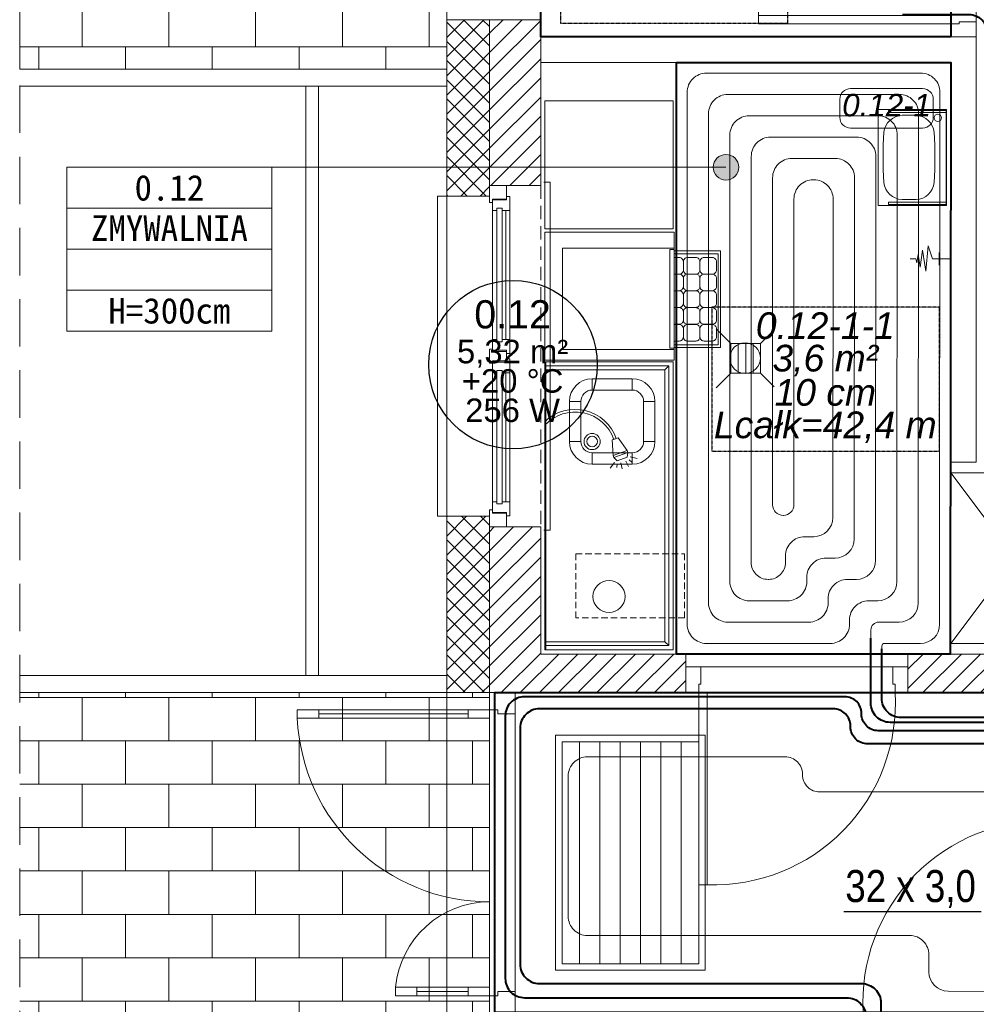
# Model space of a CAD drawing. Header units: millimetres. Extents: x -17122 to 7392, y -6480 to -3200.
# Tile 11 of 70: x -3146 to -2698, y -4688 to -4227. Entities that reach past the tile are written whole.
import ezdxf
from ezdxf.enums import TextEntityAlignment as Align

# ---------------------------------------------------------------- set-up
doc = ezdxf.new("R2010")
doc.units = ezdxf.units.MM
for name, pattern in [('DASHED', [0.75, 0.5, -0.25]), ('HIDDEN2', [4.7625, 3.175, -1.5875]), ('HIDDENX2', [0.1905, 0.127, -0.0635])]:
    doc.linetypes.add(name, pattern=pattern)
doc.layers.add('_k_niewidoczna', color=72, linetype='Continuous', lineweight=9, plot=False)
for name, color, linetype, lineweight in [('_k_opis', 7, 'Continuous', 13), ('_k_stolarka', 7, 'Continuous', 13), ('_k_wyposażenia', 251, 'Continuous', 9), ('_k_zarys', 7, 'HIDDEN2', 20), ('_k_ściany', 7, 'Continuous', 0), ('IS_b717ccf2-f286-464b-8c1c-720d6d4c2098_3987417c-e224-4861-8c51-863ca10e2d8a$0$LABO _ WYPOSAŻENIE _ 3 WIDOKOWA CIENKA', 8, 'Continuous', 5), ('IS_b717ccf2-f286-464b-8c1c-720d6d4c2098__k_krawężnik', 252, 'Continuous', 5), ('IS_b717ccf2-f286-464b-8c1c-720d6d4c2098__k_kreskowanie', 250, 'Continuous', 5), ('IS_b717ccf2-f286-464b-8c1c-720d6d4c2098__k_wyposażenia', 251, 'Continuous', 5), ('IS_Przyłącze (powrotne)', 5, 'Continuous', 40), ('IS_Przyłącze (zasilające)', 1, 'Continuous', 40)]:
    doc.layers.add(name, color=color, linetype=linetype, lineweight=lineweight)
for name, color, linetype, lineweight, true_color in [('Default', 7, 'Continuous', 15, 0x000000), ('IS_b717ccf2-f286-464b-8c1c-720d6d4c2098__k_ocieplenie', 7, 'Continuous', 13, 0x000000), ('IS_b717ccf2-f286-464b-8c1c-720d6d4c2098__k_opis', 7, 'Continuous', 5, 0x000000), ('IS_b717ccf2-f286-464b-8c1c-720d6d4c2098__k_stolarka', 7, 'Continuous', 5, 0x000000), ('IS_b717ccf2-f286-464b-8c1c-720d6d4c2098__k_tabela', 7, 'Continuous', 5, 0x000000), ('IS_b717ccf2-f286-464b-8c1c-720d6d4c2098__k_widok', 7, 'Continuous', 5, 0x000000), ('IS_b717ccf2-f286-464b-8c1c-720d6d4c2098__k_zarys', 7, 'HIDDEN2', 9, 0x000000), ('IS_b717ccf2-f286-464b-8c1c-720d6d4c2098__k_ściany', 7, 'Continuous', 5, 0x000000), ('IS_Działka (zasilająca)_etykieta1', 7, 'Continuous', 5, 0x000000), ('IS_Floors zone', 7, 'Continuous', 5, 0x008000), ('IS_Heating_cooling floor', 7, 'HIDDENX2', 5, 0x008000), ('IS_Room (Automatic)', 7, 'Continuous', 5, 0xffffff), ('IS_Strefa podłóg', 7, 'Continuous', 40, 0x008000), ('IS_Strop1', 7, 'Continuous', 5, 0x000080), ('IS_Wężownica OChP', 7, 'Continuous', 5, 0x800080)]:
    doc.layers.add(name, color=color, linetype=linetype, lineweight=lineweight, true_color=true_color)
doc.styles.add('Arial_____', font='arial.ttf')
doc.styles.add('Arial__I__', font='ariali.ttf')
doc.styles.add('Arial_Narrow_____', font='ARIALN.TTF')
doc.styles.add('GENERATED_STYLE_1', font='MS Gothic.ttf')
doc.styles.add('GENERATED_STYLE_2', font='MS Gothic.ttf')

# ---------------------------------------------------------------- blocks, each defined once
blk = doc.blocks.new('3987417c-e224-4861-8c51-863ca10e2d8a$0$egegzaer')
blk.add_lwpolyline([(-4635.53, -40.34, -0.543297), (-4643.49, -6.95), (-4641.78, -6.95, 0.563277), (-4635.12, -39.21)], format="xyb")
for points in [[(-4634.82, -38.36), (-4627.56, -38.82), (-4629.9, -45.42), (-4635.83, -41.19)], [(-4628.96, -45.75), (-4626.61, -39.16), (-4627.56, -38.82), (-4629.9, -45.42)], [(-4626.74, -45.48), (-4625.06, -40.77), (-4626.61, -39.16), (-4628.96, -45.75)]]:
    blk.add_lwpolyline(points, close=True)
for points in [[(-4635.53, -40.34), (-4635.12, -39.21)], [(-4624.27, -39.56), (-4621.66, -37.46)], [(-4623.62, -40.8), (-4621.93, -40.62)], [(-4624.97, -44.81), (-4622.33, -46.14)], [(-4624.11, -42.41), (-4621.23, -43.04)], [(-4626.88, -46.92), (-4626.18, -50.2)], [(-4625.6, -46.37), (-4624.4, -47.58)]]:
    blk.add_lwpolyline(points)
blk = doc.blocks.new('3987417c-e224-4861-8c51-863ca10e2d8a$0$A$C6e5454da')
at = {"lineweight": 0}
for p, q in [((60.5, 60), (0, 60)), ((0, 0), (0, 60)), ((0, 0), (0, 60)), ((60.5, 60), (0, 60)), ((60.5, 0), (60.5, 60)), ((60.5, 0), (60.5, 60)), ((8.29, 52.48), (8.29, 5)), ((8.29, 52.48), (60.5, 52.48)), ((8.29, 52.48), (8.29, 5)), ((8.29, 52.48), (60.5, 52.48)), ((58.56, 5.66), (58.56, 51.91)), ((58.56, 51.91), (60.5, 51.91)), ((58.56, 5.66), (58.56, 51.91)), ((58.56, 51.91), (60.5, 51.91)), ((60.5, 51.91), (60.5, 13.08)), ((60.5, 51.91), (60.5, 13.08)), ((60.5, 49.85), (81.08, 49.85)), ((60.5, 49.85), (81.08, 49.85)), ((81.08, 49.85), (81.08, 7.18)), ((81.08, 49.85), (81.08, 7.18)), ((8.29, 5), (60.5, 5)), ((8.29, 5), (60.5, 5)), ((60.5, 5.66), (58.56, 5.66)), ((60.5, 5.66), (58.56, 5.66)), ((81.08, 7.18), (60.5, 7.18)), ((81.08, 7.18), (60.5, 7.18)), ((60.5, 0), (0, 0)), ((60.5, 0), (0, 0))]:
    blk.add_line(p, q, dxfattribs=at)
at = {"lineweight": 0, "ltscale": 0.1}
for p, q in [((60.5, 51.21), (82.27, 51.21)), ((60.5, 51.21), (82.27, 51.21)), ((82.27, 51.21), (82.27, 5.98)), ((82.27, 51.21), (82.27, 5.98)), ((82.27, 5.98), (60.5, 5.98)), ((82.27, 5.98), (60.5, 5.98))]:
    blk.add_line(p, q, dxfattribs=at)
at = {"lineweight": 0, "flags": 128}
for points in [[(60.5, 49.85), (62.65, 49.85)], [(60.5, 49.85), (62.65, 49.85)], [(62.88, 48.1), (60.5, 48.1)], [(62.88, 48.1), (60.5, 48.1)], [(63.09, 40.34), (60.5, 40.34)], [(63.09, 40.34), (60.5, 40.34)], [(60.5, 40.33), (63.09, 40.33)], [(60.5, 40.33), (63.09, 40.33)], [(60.5, 32.58), (62.88, 32.58)], [(60.5, 32.58), (62.88, 32.58)], [(62.88, 32.51), (60.5, 32.51)], [(62.88, 32.51), (60.5, 32.51)], [(60.5, 24.75), (62.88, 24.75)], [(60.5, 24.75), (62.88, 24.75)], [(62.88, 24.63), (60.5, 24.63)], [(62.88, 24.63), (60.5, 24.63)], [(60.5, 16.86), (62.88, 16.86)], [(60.5, 16.86), (62.88, 16.86)], [(60.5, 16.86), (62.88, 16.86)], [(60.5, 16.86), (62.88, 16.86)], [(62.88, 16.75), (60.5, 16.75)], [(62.88, 16.75), (60.5, 16.75)], [(60.5, 8.98), (62.88, 8.98)], [(60.5, 8.98), (62.88, 8.98)]]:
    blk.add_lwpolyline(points, dxfattribs=at)
for points in [[(63.09, 40.34, 0.382051), (64.82, 42.27), (64.82, 46.16, 0.414214), (62.88, 48.1)], [(63.09, 40.34, 0.382051), (64.82, 42.27), (64.82, 46.16, 0.414214), (62.88, 48.1)], [(62.88, 32.58, 0.414214), (64.82, 34.52), (64.82, 38.4, 0.382051), (63.09, 40.33)], [(62.88, 32.58, 0.414214), (64.82, 34.52), (64.82, 38.4, 0.382051), (63.09, 40.33)], [(62.88, 24.75, 0.414214), (64.82, 26.69), (64.82, 30.57, 0.414214), (62.88, 32.51)], [(62.88, 24.75, 0.414214), (64.82, 26.69), (64.82, 30.57, 0.414214), (62.88, 32.51)], [(62.88, 16.86, 0.414214), (64.82, 18.81), (64.82, 22.69, 0.414214), (62.88, 24.63)], [(62.88, 16.86, 0.414214), (64.82, 18.81), (64.82, 22.69, 0.414214), (62.88, 24.63)], [(62.88, 8.98, 0.414214), (64.82, 10.92), (64.82, 14.8, 0.414214), (62.88, 16.75)], [(62.88, 8.98, 0.414214), (64.82, 10.92), (64.82, 14.8, 0.414214), (62.88, 16.75)]]:
    blk.add_lwpolyline(points, format="xyb", dxfattribs=at)
for points in [[(64.82, 46.16), (64.82, 42.27, 0.414214), (66.76, 40.33), (70.64, 40.33, 0.414214), (72.59, 42.27), (72.59, 46.16, 0.414214), (70.64, 48.1), (66.76, 48.1, 0.414214)], [(64.82, 46.16), (64.82, 42.27, 0.414214), (66.76, 40.33), (70.64, 40.33, 0.414214), (72.59, 42.27), (72.59, 46.16, 0.414214), (70.64, 48.1), (66.76, 48.1, 0.414214)], [(72.59, 46.16), (72.59, 42.27, 0.414214), (74.53, 40.33), (78.41, 40.33, 0.414214), (80.35, 42.27), (80.35, 46.16, 0.414214), (78.41, 48.1), (74.53, 48.1, 0.414214)], [(72.59, 46.16), (72.59, 42.27, 0.414214), (74.53, 40.33), (78.41, 40.33, 0.414214), (80.35, 42.27), (80.35, 46.16, 0.414214), (78.41, 48.1), (74.53, 48.1, 0.414214)], [(64.82, 38.4), (64.82, 34.52, 0.414214), (66.76, 32.58), (70.64, 32.58, 0.414214), (72.59, 34.52), (72.59, 38.4, 0.414214), (70.64, 40.34), (66.76, 40.34, 0.414214)], [(64.82, 38.4), (64.82, 34.52, 0.414214), (66.76, 32.58), (70.64, 32.58, 0.414214), (72.59, 34.52), (72.59, 38.4, 0.414214), (70.64, 40.34), (66.76, 40.34, 0.414214)], [(72.59, 38.4), (72.59, 34.52, 0.414214), (74.53, 32.58), (78.41, 32.58, 0.414214), (80.35, 34.52), (80.35, 38.4, 0.414214), (78.41, 40.34), (74.53, 40.34, 0.414214)], [(72.59, 38.4), (72.59, 34.52, 0.414214), (74.53, 32.58), (78.41, 32.58, 0.414214), (80.35, 34.52), (80.35, 38.4, 0.414214), (78.41, 40.34), (74.53, 40.34, 0.414214)], [(64.82, 30.57), (64.82, 26.69, 0.414214), (66.76, 24.75), (70.64, 24.75, 0.414214), (72.59, 26.69), (72.59, 30.57, 0.414214), (70.64, 32.51), (66.76, 32.51, 0.414214)], [(64.82, 30.57), (64.82, 26.69, 0.414214), (66.76, 24.75), (70.64, 24.75, 0.414214), (72.59, 26.69), (72.59, 30.57, 0.414214), (70.64, 32.51), (66.76, 32.51, 0.414214)], [(72.59, 30.57), (72.59, 26.69, 0.414214), (74.53, 24.75), (78.41, 24.75, 0.414214), (80.35, 26.69), (80.35, 30.57, 0.414214), (78.41, 32.51), (74.53, 32.51, 0.414214)], [(72.59, 30.57), (72.59, 26.69, 0.414214), (74.53, 24.75), (78.41, 24.75, 0.414214), (80.35, 26.69), (80.35, 30.57, 0.414214), (78.41, 32.51), (74.53, 32.51, 0.414214)], [(64.82, 22.69), (64.82, 18.81, 0.414214), (66.76, 16.86), (70.64, 16.86, 0.414214), (72.59, 18.81), (72.59, 22.69, 0.414214), (70.64, 24.63), (66.76, 24.63, 0.414214)], [(64.82, 22.69), (64.82, 18.81, 0.414214), (66.76, 16.86), (70.64, 16.86, 0.414214), (72.59, 18.81), (72.59, 22.69, 0.414214), (70.64, 24.63), (66.76, 24.63, 0.414214)], [(72.59, 22.69), (72.59, 18.81, 0.414214), (74.53, 16.86), (78.41, 16.86, 0.414214), (80.35, 18.81), (80.35, 22.69, 0.414214), (78.41, 24.63), (74.53, 24.63, 0.414214)], [(72.59, 22.69), (72.59, 18.81, 0.414214), (74.53, 16.86), (78.41, 16.86, 0.414214), (80.35, 18.81), (80.35, 22.69, 0.414214), (78.41, 24.63), (74.53, 24.63, 0.414214)], [(64.82, 14.8), (64.82, 10.92, 0.414214), (66.76, 8.98), (70.64, 8.98, 0.414214), (72.59, 10.92), (72.59, 14.8, 0.414214), (70.64, 16.75), (66.76, 16.75, 0.414214)], [(64.82, 14.8), (64.82, 10.92, 0.414214), (66.76, 8.98), (70.64, 8.98, 0.414214), (72.59, 10.92), (72.59, 14.8, 0.414214), (70.64, 16.75), (66.76, 16.75, 0.414214)], [(72.59, 14.8), (72.59, 10.92, 0.414214), (74.53, 8.98), (78.41, 8.98, 0.414214), (80.35, 10.92), (80.35, 14.8, 0.414214), (78.41, 16.75), (74.53, 16.75, 0.414214)], [(72.59, 14.8), (72.59, 10.92, 0.414214), (74.53, 8.98), (78.41, 8.98, 0.414214), (80.35, 10.92), (80.35, 14.8, 0.414214), (78.41, 16.75), (74.53, 16.75, 0.414214)]]:
    blk.add_lwpolyline(points, format="xyb", close=True, dxfattribs=at)
blk = doc.blocks.new('3987417c-e224-4861-8c51-863ca10e2d8a$0$A$Cf15ee396')
at = {"lineweight": 0}
for p, q in [((135, 60), (0, 60)), ((0, 60), (0, 0)), ((135, 0), (135, 60)), ((135, 59.6), (0, 59.6)), ((2, 2), (2, 59.6)), ((3.8, 3.8), (3.8, 59.6)), ((131.2, 59.6), (131.2, 3.8)), ((133, 59.6), (133, 2)), ((18.6, 43.2), (18.6, 48.5)), ((37.4, 48.5), (18.6, 48.5)), ((37.4, 43.2), (37.4, 48.5)), ((37.4, 43.2), (18.6, 43.2)), ((13.3, 37.9), (8, 37.9)), ((8, 37.9), (8, 19.1)), ((13.3, 37.9), (13.3, 19.1)), ((42.7, 37.9), (48, 37.9)), ((42.7, 19.1), (42.7, 37.9)), ((48, 19.1), (48, 37.9)), ((13.3, 19.1), (8, 19.1)), ((42.7, 19.1), (48, 19.1)), ((18.6, 13.8), (18.6, 8.5)), ((18.6, 13.8), (37.4, 13.8)), ((37.4, 13.8), (37.4, 8.5)), ((18.6, 8.5), (37.4, 8.5)), ((0, 0), (135, 0)), ((0, 0), (8, 0)), ((2, 2), (3.8, 3.8)), ((133, 2), (2, 2)), ((131.2, 3.8), (3.8, 3.8)), ((133, 2), (131.2, 3.8))]:
    blk.add_line(p, q, dxfattribs=at)
for centre, radius in [((37.4, 37.9), 3.8), ((37.4, 37.9), 2.5), ((110, 30), 7.5)]:
    blk.add_circle(centre, radius, dxfattribs=at)
for centre, radius, start, end in [((18.6, 37.9), 10.6, 90, 180), ((37.4, 37.9), 10.6, 0, 90), ((18.6, 37.9), 5.3, 90, 180), ((37.4, 37.9), 5.3, 0, 90), ((18.6, 19.1), 10.6, 180, 270), ((18.6, 19.1), 5.3, 180, 270), ((37.4, 19.1), 5.3, 270, 0), ((37.4, 19.1), 10.6, 270, 0)]:
    blk.add_arc(centre, radius, start, end, dxfattribs=at)
blk = doc.blocks.new('3987417c-e224-4861-8c51-863ca10e2d8a$0$7066')
at = {"lineweight": 0}
for p, q in [((4918.95, 10352.77), (4873.95, 10352.77)), ((4873.95, 10352.77), (4873.95, 10320.77)), ((4918.95, 10352.62), (4873.95, 10352.62)), ((4875.45, 10352.62), (4874.45, 10352.62)), ((4874.45, 10352.62), (4874.45, 10325.62)), ((4875.45, 10325.62), (4875.45, 10352.62)), ((4918.45, 10352.62), (4917.45, 10352.62)), ((4917.45, 10352.62), (4917.45, 10325.62)), ((4918.45, 10325.62), (4918.45, 10352.62)), ((4918.95, 10320.77), (4918.95, 10352.77)), ((4874.45, 10325.62), (4875.45, 10325.62)), ((4917.45, 10325.62), (4918.45, 10325.62)), ((4873.95, 10320.77), (4918.95, 10320.77))]:
    blk.add_line(p, q, dxfattribs=at)
blk.add_circle((4914.95, 10348.77), 1.7, dxfattribs=at)
for centre, radius, start, end in [((4885.49, 10338.29), 8.75, 95.1381, 178.2603), ((4896.45, 10181.02), 166.41, 85.9552, 94.0448), ((4907.4, 10338.29), 8.75, 1.7397, 84.8619), ((4984.95, 10335.27), 108.25, 178.2603, 181.7397), ((4807.95, 10335.27), 108.25, 358.2603, 1.7397), ((4885.49, 10332.25), 8.75, 181.7397, 264.8619), ((4907.4, 10332.25), 8.75, 275.1381, 358.2603), ((4896.45, 10489.53), 166.41, 265.9552, 274.0448)]:
    blk.add_arc(centre, radius, start, end, dxfattribs=at)
blk = doc.blocks.new('D_90')
at = {"layer": '_k_niewidoczna', "lineweight": 0}
blk.add_lwpolyline([(135862.75, 36163.65), (135952.75, 36163.65)], dxfattribs=at)
at = {"layer": '_k_stolarka', "lineweight": 0}
for points in [[(135855.75, 36151.65), (135855.75, 36163.65), (135862.75, 36163.65), (135862.75, 36155.65), (135861.75, 36155.65), (135861.75, 36151.65), (135855.75, 36151.65)], [(135959.75, 36151.65), (135959.75, 36163.65), (135952.75, 36163.65), (135952.75, 36155.65), (135953.75, 36155.65), (135953.75, 36151.65), (135959.75, 36151.65)]]:
    blk.add_lwpolyline(points, dxfattribs=at)
blk.add_lwpolyline([(135861.75, 36151.65), (135865.75, 36151.65), (135865.75, 36061.65), (135861.75, 36061.65)], close=True, dxfattribs=at)
blk.add_lwpolyline([(135865.75, 36061.65, 0.441517), (135953.75, 36151.65)], format="xyb", dxfattribs=at)
at = {"layer": '_k_ściany', "lineweight": 0}
for points in [[(135855.75, 36151.65), (135855.75, 36163.65)], [(135959.75, 36151.65), (135959.75, 36163.65)]]:
    blk.add_lwpolyline(points, dxfattribs=at)
blk = doc.blocks.new('D_130w')
at = {"layer": '_k_niewidoczna', "lineweight": 0, "ltscale": 3}
blk.add_lwpolyline([(0, 140), (0, 10)], dxfattribs=at)
at = {"layer": '_k_stolarka', "lineweight": 0, "ltscale": 2}
for points in [[(-12, 150), (0, 150), (0, 140), (-8, 140), (-8, 142), (-12, 142), (-12, 150)], [(-91.96, 140), (-22, 140)], [(-46.01, 10), (-22, 10)], [(-12, 0), (0, 0), (0, 10), (-8, 10), (-8, 8), (-12, 8), (-12, 0)]]:
    blk.add_lwpolyline(points, dxfattribs=at)
for points in [[(-12, 142), (-12, 138), (-101.98, 138), (-101.98, 142)], [(-101.98, 142), (-101.98, 138), (-91.96, 138), (-91.96, 142)], [(-22, 142), (-22, 138), (-12, 138), (-12, 142)], [(-56.01, 8), (-56.01, 12), (-46.01, 12), (-46.01, 8)], [(-12, 8), (-12, 12), (-46.01, 12), (-46.01, 8)], [(-22, 8), (-22, 12), (-12, 12), (-12, 8)]]:
    blk.add_lwpolyline(points, close=True, dxfattribs=at)
for centre, radius, start, end in [((-11.97, 142.11), 90.11, 182.6174, 270), ((-11.85, 7.63), 44.37, 90.1531, 174.3519)]:
    blk.add_arc(centre, radius, start, end, dxfattribs=at)
blk = doc.blocks.new('metryczka_80')
at = {"layer": '_k_opis', "ltscale": 0.1}
for points in [[(-80, 0), (0, 0), (0, -64), (-80, -64)], [(-80, -16), (0, -16), (0, -48), (-80, -48)]]:
    blk.add_lwpolyline(points, close=True, dxfattribs=at)
blk.add_lwpolyline([(-80, -32), (0, -32)], dxfattribs=at)
at = {"layer": '_k_opis', "ltscale": 0.1, "flags": 4}
for tag, style, p in [('ATR_NR_POM', 'GENERATED_STYLE_1', (-40, -13)), ('ATR_POM', 'GENERATED_STYLE_2', (-40, -28.71)), ('ATR_WYS', 'GENERATED_STYLE_1', (-40, -61))]:
    blk.add_attdef(tag, text='', height=10, dxfattribs=dict(at, style=style)).set_placement(p, align=Align.CENTER)
blk = doc.blocks.new('A$C30E42FEA')
at = {"layer": '_k_wyposażenia'}
for p, q in [((8.45, 0), (10.52, 6.13)), ((10.52, 6.13), (11.61, -5.82)), ((8.45, 0), (0, 0)), ((5.45, 3), (5.45, -3)), ((11.61, -5.82), (13.17, 4.06)), ((13.17, 4.06), (14.24, -3.87)), ((14.24, -3.87), (15.26, 2.04)), ((15.26, 2.04), (15.89, -1.91)), ((15.89, -1.91), (16.35, 0.04)), ((16.35, 0.04), (18.98, 0.04))]:
    blk.add_line(p, q, dxfattribs=at)
blk = doc.blocks.new('kratka_sc')
at = {"layer": '_k_wyposażenia', "flags": 128}
for points in [[(352121.24, 25947.58), (352114.84, 25953.98)], [(352135.24, 25947.58), (352142.06, 25954.41)], [(352124.74, 25947.58), (352124.74, 25933.58)], [(352128.24, 25947.58), (352128.24, 25933.58)], [(352131.74, 25947.58), (352131.74, 25933.58)], [(352121.24, 25933.58), (352114.89, 25927.24)], [(352135.24, 25933.58), (352142.06, 25926.76)]]:
    blk.add_lwpolyline(points, dxfattribs=at)
blk.add_lwpolyline([(352121.24, 25947.58), (352135.24, 25947.58), (352135.24, 25933.58), (352121.24, 25933.58)], close=True, dxfattribs=at)
at = {"layer": '_k_wyposażenia'}
blk.add_circle((352128.52, 25940.67), 7.15, dxfattribs=at)
blk = doc.blocks.new('b717ccf2-f286-464b-8c1c-720d6d4c2098')
at = {"layer": 'IS_b717ccf2-f286-464b-8c1c-720d6d4c2098__k_kreskowanie', "lineweight": 0, "ltscale": 2}
h = blk.add_hatch(dxfattribs=at)
h.set_pattern_fill('ANSI37-D9591608-75E2-48B7-82E3-05F', color=256, scale=2, style=0, pattern_type=2)
h.set_pattern_definition([(45, (-5636.062, 4335.4616), (-4.490128, 4.490128), []), (135, (-5636.062, 4335.4616), (-4.490128, -4.490128), [])])
h.paths.add_polyline_path([(-963.83, -744.64), (-963.83, -724.64), (-1535.83, -724.64), (-1535.83, -589.64), (-1555.83, -589.64), (-1555.83, -744.64)], flags=0)
h.paths.add_polyline_path([(-713.83, -644.64), (-713.83, -624.64), (-756.83, -624.64), (-756.83, -724.64), (-853.83, -724.64), (-853.83, -744.64), (-736.83, -744.64), (-736.83, -644.64)], flags=0)
h.paths.add_polyline_path([(309.17, 82.36), (329.17, 82.36), (329.17, 309.36), (-326.83, 309.36), (-326.83, 289.36), (309.17, 289.36)], flags=0)
h.paths.add_polyline_path([(309.17, -317.64), (329.17, -317.64), (329.17, -117.64), (309.17, -117.64)], flags=0)
h.paths.add_polyline_path([(225.67, -724.64), (225.67, -744.64), (329.17, -744.64), (329.17, -517.64), (309.17, -517.64), (309.17, -724.64)], flags=0)
h.paths.add_polyline_path([(-34.33, -724.64), (-34.33, -744.64), (115.67, -744.64), (115.67, -724.64)], flags=0)
h.paths.add_polyline_path([(-404.33, -744.64), (-404.33, -724.64), (-500.83, -724.64), (-500.83, -644.64), (-500.83, -624.64), (-543.83, -624.64), (-543.83, -644.64), (-520.83, -644.64), (-520.83, -744.64)], flags=0)
h.paths.add_polyline_path([(-294.33, -724.64), (-294.33, -744.64), (-144.33, -744.64), (-144.33, -724.64)], flags=0)
h.paths.add_polyline_path([(-1535.83, -356.64), (-1555.83, -356.64), (-1555.83, -439.64), (-1535.83, -439.64)], flags=0)
h.paths.add_polyline_path([(-1535.83, -124.04), (-1555.83, -124.04), (-1555.83, -206.64), (-1535.83, -206.64)], flags=0)
h.paths.add_polyline_path([(-1535.83, 108.56), (-1555.83, 108.56), (-1555.83, 25.96), (-1535.83, 25.96)], flags=0)
h.paths.add_polyline_path([(-1267.27, 289.36), (-1267.27, 309.36), (-1555.83, 309.36), (-1555.83, 212.56), (-1535.83, 212.56), (-1535.83, 289.36)], flags=0)
h.paths.add_polyline_path([(-856.81, 309.36), (-856.81, 289.36), (-436.83, 289.36), (-436.83, 309.36)], flags=0)
h.paths.add_polyline_path([(-966.81, 289.36), (-966.81, 309.36), (-1157.27, 309.36), (-1157.27, 289.36)], flags=0)
h = blk.add_hatch(dxfattribs=at)
h.set_pattern_fill('ANSI31-D9591608-75E2-48B7-82E3-05F', color=256, scale=2, style=0, pattern_type=2)
h.set_pattern_definition([(45, (-5636.062, 4335.4616), (-4.490128, 4.490128), [])])
h.paths.add_polyline_path([(-713.83, -624.64), (-713.83, -600.64), (-780.83, -600.64), (-780.83, -700.64), (-848.83, -700.64), (-848.83, -724.64), (-756.83, -724.64), (-756.83, -624.64)], flags=0)
h.paths.add_polyline_path([(285.17, 82.36), (309.17, 82.36), (309.17, 289.36), (-321.83, 289.36), (-321.83, 265.36), (-221.83, 265.36), (-221.83, 39.36), (-203.83, 39.36), (-203.83, 265.36), (285.17, 265.36)], flags=0)
h.paths.add_polyline_path([(285.17, -317.64), (309.17, -317.64), (309.17, -117.64), (285.17, -117.64)], flags=0)
h.paths.add_polyline_path([(230.67, -700.64), (230.67, -724.64), (309.17, -724.64), (309.17, -517.64), (285.17, -517.64), (285.17, -700.64)], flags=0)
h.paths.add_polyline_path([(-29.33, -700.64), (-29.33, -724.64), (110.67, -724.64), (110.67, -700.64)], flags=0)
h.paths.add_polyline_path([(-289.33, -700.64), (-289.33, -724.64), (-149.33, -724.64), (-149.33, -700.64), (-203.83, -700.64), (-203.83, -356.64), (-221.83, -356.64), (-221.83, -700.64)], flags=0)
h.paths.add_polyline_path([(-409.33, -724.64), (-409.33, -700.64), (-476.83, -700.64), (-476.83, -624.64), (-476.83, -600.64), (-543.83, -600.64), (-543.83, -624.64), (-500.83, -624.64), (-500.83, -724.64)], flags=0)
h.paths.add_polyline_path([(-1535.83, -434.64), (-1511.83, -434.64), (-1511.83, -356.64), (-1535.83, -356.64)], flags=0)
h.paths.add_polyline_path([(-1511.83, -594.64), (-1535.83, -594.64), (-1535.83, -724.64), (-968.83, -724.64), (-968.83, -700.64), (-1511.83, -700.64)], flags=0)
h.paths.add_polyline_path([(-1511.83, 108.56), (-1535.83, 108.56), (-1535.83, 30.96), (-1511.83, 30.96)], flags=0)
h.paths.add_polyline_path([(-1272.27, 265.36), (-1272.27, 289.36), (-1535.83, 289.36), (-1535.83, 212.56), (-1511.83, 212.56), (-1511.83, 265.36)], flags=0)
h.paths.add_polyline_path([(-971.81, 265.36), (-971.81, 289.36), (-1152.27, 289.36), (-1152.27, 265.36)], flags=0)
h.paths.add_polyline_path([(-851.81, 289.36), (-851.81, 265.36), (-441.83, 265.36), (-441.83, 289.36)], flags=0)
h.paths.add_polyline_path([(-1443.83, -206.64), (-1443.83, -188.64), (-1511.83, -188.64), (-1511.83, -129.04), (-1535.83, -129.04), (-1535.83, -206.64)], flags=0)
h.paths.add_polyline_path([(-1339.83, -188.64), (-1339.83, -206.64), (-1255.41, -206.64), (-1255.41, -188.64)], flags=0)
h.paths.add_polyline_path([(-1037.81, -206.64), (-1037.81, -188.64), (-1151.41, -188.64), (-1151.41, -206.64)], flags=0)
h.paths.add_polyline_path([(-803.81, -206.64), (-803.81, -188.64), (-933.81, -188.64), (-933.81, -206.64)], flags=0)
h.paths.add_polyline_path([(-438.83, -188.64), (-438.83, -206.64), (-203.83, -206.64), (-203.83, -64.64), (-221.83, -64.64), (-221.83, -188.64)], flags=0)
h.paths.add_polyline_path([(-530.83, -206.64), (-530.83, -188.64), (-699.81, -188.64), (-699.81, -206.64)], flags=0)
h = blk.add_hatch(dxfattribs=at)
h.set_pattern_fill('AR-B816-D9591608-75E2-48B7-82E3-05', color=256, scale=0.1, style=0, pattern_type=2)
h.set_pattern_definition([(0, (-5636.062, 4335.462), (0, 20.32), []), (90, (-5636.062, 4335.462), (-20.32, 20.32), [20.32, -20.32])])
h.paths.add_polyline_path([(-1555.83, 242.36), (-1755.83, 242.36), (-1755.83, 85.36), (-1555.83, 85.36), (-1555.83, 108.56), (-1535.83, 108.56), (-1535.83, 212.56), (-1555.83, 212.56)], flags=0)
h.paths.add_polyline_path([(-703.83, -729.64), (-703.83, -649.64), (-553.83, -649.64), (-553.83, -729.64)], flags=0)
h.paths.add_polyline_path([(-520.83, -744.64), (-520.83, -644.64), (-543.83, -644.64), (-543.83, -624.64), (-713.83, -624.64), (-713.83, -644.64), (-736.83, -644.64), (-736.83, -744.64), (-1555.83, -744.64), (-1555.83, -356.64), (-1535.83, -356.64), (-1535.83, -206.64), (-1555.83, -206.64), (-1755.83, -206.64), (-1755.83, -944.64), (-520.83, -944.64)], flags=0)
h = blk.add_hatch(dxfattribs=at)
h.set_pattern_fill('ANSI31-D9591608-75E2-48B7-82E3-05F', color=256, scale=3, angle=45, style=0, pattern_type=2)
h.set_pattern_definition([(90, (-5636.062, 4335.462), (-9.525, -5e-13), [])])
h.paths.add_polyline_path([(-1437.83, -333.64), (-1437.83, -229.64), (-1501.83, -229.64), (-1501.83, -333.64)], flags=0)
at = {"layer": 'IS_b717ccf2-f286-464b-8c1c-720d6d4c2098__k_opis', "lineweight": 0, "ltscale": 0.1}
h = blk.add_hatch(color=256, dxfattribs=at)
edge = h.paths.add_edge_path(flags=0)
edge.add_arc((-1425.04, 39.43), 6, 270, 450)
edge.add_arc((-1425.04, 39.43), 6, 90, 270)
at = {"layer": '_k_stolarka', "lineweight": 0}
for points in [[(-1510.33, 32.46), (-1507.33, 32.46), (-1507.33, -130.54), (-1510.33, -130.54)], [(-1527.83, 30.96), (-1535.83, 30.96), (-1535.83, 22.96), (-1534.33, 22.96), (-1534.33, 24.46), (-1527.83, 24.46), (-1527.83, 30.96)], [(-1555.83, 25.96), (-1560.17, 25.96), (-1560.17, -124.04), (-1555.83, -124.04)], [(-1527.83, 25.71), (-1526.33, 25.71), (-1526.33, 19.21), (-1529.83, 19.21), (-1529.83, 20.21), (-1532.33, 20.21), (-1532.33, 19.21), (-1534.33, 19.21), (-1534.33, 24.21), (-1527.83, 24.21), (-1527.83, 25.71)], [(-1528.08, -41.29), (-1528.08, 19.21)], [(-1526.33, -47.79), (-1527.83, -47.79), (-1527.83, -46.29), (-1534.33, -46.29), (-1534.33, -41.29), (-1532.33, -41.29), (-1532.33, -42.29), (-1529.83, -42.29), (-1529.83, -41.29), (-1526.33, -41.29), (-1526.33, -47.79)], [(-1526.33, -50.29), (-1527.83, -50.29), (-1527.83, -51.79), (-1534.33, -51.79), (-1534.33, -52.29), (-1534.33, -56.79), (-1532.33, -56.79), (-1532.33, -55.79), (-1529.83, -55.79), (-1529.83, -56.79), (-1526.33, -56.79), (-1526.33, -50.29)], [(-1528.08, -117.29), (-1528.08, -56.79)], [(-1527.83, -123.79), (-1526.33, -123.79), (-1526.33, -117.29), (-1529.83, -117.29), (-1529.83, -118.29), (-1532.33, -118.29), (-1532.33, -117.29), (-1534.33, -117.29), (-1534.33, -122.29), (-1527.83, -122.29), (-1527.83, -123.79)], [(-1527.83, -129.04), (-1535.83, -129.04), (-1535.83, -121.04), (-1534.33, -121.04), (-1534.33, -122.54), (-1527.83, -122.54), (-1527.83, -129.04)]]:
    blk.add_lwpolyline(points, dxfattribs=at)
for points in [[(-1534.33, 19.21), (-1534.33, -41.29), (-1532.33, -41.29), (-1532.33, 19.21)], [(-1526.33, 19.21), (-1526.33, -41.29), (-1529.83, -41.29), (-1529.83, 19.21)], [(-1527.83, -46.79), (-1527.83, -51.29), (-1534.33, -51.29), (-1534.33, -52.29), (-1535.83, -52.29), (-1535.83, -45.79), (-1534.33, -45.79), (-1534.33, -46.79)], [(-1534.33, -56.79), (-1534.33, -117.29), (-1532.33, -117.29), (-1532.33, -56.79)], [(-1529.83, -117.29), (-1529.83, -56.79), (-1526.33, -56.79), (-1526.33, -117.29)]]:
    blk.add_lwpolyline(points, close=True, dxfattribs=at)
at = {"layer": '_k_zarys', "lineweight": 0, "ltscale": 2}
for points in [[(-1511.83, 30.96), (-1511.83, -129.04)], [(-1555.83, 25.96), (-1555.83, -124.04)]]:
    blk.add_lwpolyline(points, dxfattribs=at)
at = {"layer": '_k_ściany', "lineweight": 0}
for points in [[(-1511.83, 30.96), (-1535.83, 30.96), (-1535.83, 25.96), (-1555.83, 25.96)], [(-1511.83, -129.04), (-1535.83, -129.04), (-1535.83, -124.04), (-1555.83, -124.04)]]:
    blk.add_lwpolyline(points, dxfattribs=at)
at = {"layer": 'IS_b717ccf2-f286-464b-8c1c-720d6d4c2098__k_krawężnik', "lineweight": 0}
for points in [[(-1755.83, 85.36), (-1555.83, 85.36), (-1555.83, 77.36), (-1755.83, 77.36)], [(-1755.83, -198.64), (-1555.83, -198.64), (-1555.83, -206.64), (-1755.83, -206.64)]]:
    blk.add_lwpolyline(points, dxfattribs=at)
for points in [[(-1621.83, 77.36, 0), (-1621.83, -198.64, 0)], [(-1615.83, 77.36, 0), (-1615.83, -198.64, 0)]]:
    blk.add_polyline3d(points, dxfattribs=at)
at = {"layer": 'IS_b717ccf2-f286-464b-8c1c-720d6d4c2098__k_ocieplenie', "lineweight": 0}
for points in [[(-1535.83, 108.56, 0), (-1555.83, 108.56, 0)], [(-1555.83, 108.56, 0), (-1555.83, 25.96, 0)], [(-1555.83, -124.04, 0), (-1555.83, -206.64, 0)], [(-1535.83, -206.64, 0), (-1555.83, -206.64, 0)]]:
    blk.add_polyline3d(points, dxfattribs=at)
at = {"layer": 'IS_b717ccf2-f286-464b-8c1c-720d6d4c2098__k_opis', "lineweight": 0, "ltscale": 0.1}
blk.add_polyline3d([(-1637.7, 39.43, 0), (-1425.04, 39.43, 0)], dxfattribs=at)
blk.add_circle((-1425.04, 39.43), 6, dxfattribs=at)
at = {"layer": 'IS_b717ccf2-f286-464b-8c1c-720d6d4c2098__k_stolarka', "lineweight": 0}
blk.add_polyline3d([(-1535.83, -214.64, 0), (-1535.83, -348.64, 0)], dxfattribs=at)
at = {"layer": 'IS_b717ccf2-f286-464b-8c1c-720d6d4c2098__k_widok', "lineweight": 0}
blk.add_lwpolyline([(-1555.83, 212.56), (-1555.83, 242.36), (-1755.83, 242.36), (-1755.83, 85.36), (-1555.83, 85.36), (-1555.83, 108.56)], dxfattribs=at)
at = {"layer": 'IS_b717ccf2-f286-464b-8c1c-720d6d4c2098__k_wyposażenia', "lineweight": 0}
for p, q in [((-1319.81, -183.64), (-1259.81, -103.64)), ((-1319.81, -103.64), (-1259.81, -183.64))]:
    blk.add_line(p, q, dxfattribs=at)
for points in [[(-1509.83, 10.56), (-1449.83, 10.56), (-1449.83, 70.56), (-1509.83, 70.56)], [(-1319.81, -183.64), (-1259.81, -183.64), (-1259.81, -103.64), (-1319.81, -103.64)]]:
    blk.add_lwpolyline(points, close=True, dxfattribs=at)
at = {"layer": 'IS_b717ccf2-f286-464b-8c1c-720d6d4c2098__k_wyposażenia', "linetype": 'DASHED', "lineweight": 0, "ltscale": 6}
blk.add_lwpolyline([(-1444.43, -171.64), (-1495.43, -171.64), (-1495.43, -141.64), (-1444.43, -141.64)], close=True, dxfattribs=at)
at = {"layer": 'IS_b717ccf2-f286-464b-8c1c-720d6d4c2098__k_wyposażenia', "lineweight": 0, "ltscale": 0.1}
for points in [[(-1434.83, -226.64), (-1434.83, -336.64), (-1504.83, -336.64), (-1504.83, -226.64)], [(-1437.83, -229.64), (-1437.83, -333.64), (-1501.83, -333.64), (-1501.83, -229.64)]]:
    blk.add_lwpolyline(points, close=True, dxfattribs=at)
at = {"layer": 'IS_b717ccf2-f286-464b-8c1c-720d6d4c2098__k_zarys', "lineweight": 0, "ltscale": 7}
blk.add_lwpolyline([(-502.83, -944.64), (-1755.83, -944.64), (-1755.83, 300.36)], dxfattribs=at)
at = {"layer": 'IS_b717ccf2-f286-464b-8c1c-720d6d4c2098__k_ściany', "lineweight": 0}
for points in [[(-1535.83, 108.56, 0), (-1511.83, 108.56, 0)], [(-1535.83, 108.56, 0), (-1535.83, 30.96, 0)], [(-1511.83, 108.56, 0), (-1511.83, 30.96, 0)], [(-1319.81, 106.56, 0), (-1319.81, 100.56, 0)], [(-1511.83, 100.56, 0), (-1319.81, 100.56, 0)], [(-1307.81, -98.64, 0), (-1307.81, 100.56, 0)], [(-1307.81, -98.64, 0), (-1307.81, 100.56, 0)], [(-1511.83, 88.56, 0), (-1319.81, 88.56, 0)], [(-1319.81, 88.56, 0), (-1319.81, -98.64, 0)], [(-1319.81, -98.64, 0), (-1307.81, -98.64, 0)], [(-1535.83, -129.04, 0), (-1535.83, -206.64, 0)], [(-1511.83, -129.04, 0), (-1511.83, -188.64, 0)], [(-1511.83, -188.64, 0), (-1443.83, -188.64, 0)], [(-1443.83, -188.64, 0), (-1443.83, -206.64, 0)], [(-1339.83, -188.64, 0), (-1255.41, -188.64, 0)], [(-1339.83, -206.64, 0), (-1339.83, -188.64, 0)], [(-1535.83, -206.64, 0), (-1511.83, -206.64, 0)], [(-1511.83, -206.64, 0), (-1443.83, -206.64, 0)], [(-1339.83, -206.64, 0), (-1255.41, -206.64, 0)]]:
    blk.add_polyline3d(points, dxfattribs=at)
at = {"layer": 'IS_b717ccf2-f286-464b-8c1c-720d6d4c2098_3987417c-e224-4861-8c51-863ca10e2d8a$0$LABO _ WYPOSAŻENIE _ 3 WIDOKOWA CIENKA', "lineweight": 0, "xscale": -1, "rotation": 90}
blk.add_blockref('3987417c-e224-4861-8c51-863ca10e2d8a$0$egegzaer', (-1516.77, -4723.13), dxfattribs=at)
at = {"layer": 'IS_b717ccf2-f286-464b-8c1c-720d6d4c2098__k_tabela', "lineweight": 0, "ltscale": 0.1}
ref = blk.add_blockref('metryczka_80', (-1637.7, 39.43), dxfattribs=dict(at, xscale=1.2, yscale=1.2, zscale=1.2))
ref.add_attrib('ATR_NR_POM', '0.12', dxfattribs={"layer": 'IS_b717ccf2-f286-464b-8c1c-720d6d4c2098__k_opis', "ltscale": 0.1, "height": 12, "style": 'GENERATED_STYLE_1'}).set_placement((-1685.7, 23.83), align=Align.CENTER)
ref.add_attrib('ATR_POM', 'ZMYWALNIA', dxfattribs={"layer": 'IS_b717ccf2-f286-464b-8c1c-720d6d4c2098__k_opis', "ltscale": 0.1, "height": 12, "style": 'GENERATED_STYLE_2'}).set_placement((-1685.7, 4.97), align=Align.CENTER)
ref.add_attrib('ATR_WYS', 'H=300cm', dxfattribs={"layer": 'IS_b717ccf2-f286-464b-8c1c-720d6d4c2098__k_opis', "ltscale": 0.1, "height": 12, "style": 'GENERATED_STYLE_1'}).set_placement((-1685.7, -33.77), align=Align.CENTER)
at = {"layer": 'IS_b717ccf2-f286-464b-8c1c-720d6d4c2098__k_wyposażenia', "lineweight": 0, "xscale": -1}
for name, p, rotation in [('3987417c-e224-4861-8c51-863ca10e2d8a$0$7066', (-11675.8, -4849.82), 269.9857619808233), ('3987417c-e224-4861-8c51-863ca10e2d8a$0$A$Cf15ee396', (-1449.83, -51.64), 90)]:
    blk.add_blockref(name, p, dxfattribs=dict(at, rotation=rotation))
at = {"layer": 'IS_b717ccf2-f286-464b-8c1c-720d6d4c2098__k_wyposażenia', "lineweight": 0}
for name, p in [('3987417c-e224-4861-8c51-863ca10e2d8a$0$A$C6e5454da', (-1509.83, -50.96)), ('D_130w', (-1523.83, -356.64))]:
    blk.add_blockref(name, p, dxfattribs=at)
at = {"layer": 'IS_b717ccf2-f286-464b-8c1c-720d6d4c2098__k_wyposażenia', "lineweight": 0, "xscale": -1}
for name, p in [('A$C30E42FEA', (-1319.81, -3.44)), ('kratka_sc', (350712.42, -25990.63))]:
    blk.add_blockref(name, p, dxfattribs=at)
at = {"layer": 'IS_b717ccf2-f286-464b-8c1c-720d6d4c2098__k_ściany', "lineweight": 0, "ltscale": 2, "xscale": -1, "rotation": 270}
blk.add_blockref('D_90', (-37471.45, -135755.2), dxfattribs=at)
at = {"layer": 'IS_b717ccf2-f286-464b-8c1c-720d6d4c2098__k_ściany', "lineweight": 0, "ltscale": 2}
blk.add_blockref('D_90', (-137299.58, -36358.29), dxfattribs=at)
at = {"layer": 'IS_b717ccf2-f286-464b-8c1c-720d6d4c2098__k_ściany', "lineweight": 0, "ltscale": 2, "rotation": 180}
blk.add_blockref('D_90', (134592.93, 35795.01), dxfattribs=at)

msp = doc.modelspace()

# ---------------------------------------------------------------- block references
at = {"layer": 'Default', "lineweight": 5, "zscale": 100}
msp.add_blockref('b717ccf2-f286-464b-8c1c-720d6d4c2098', (-1389.75, -4335.46), dxfattribs=at)

# ---------------------------------------------------------------- next in the draw order: linework, layer by layer
at = {"lineweight": 30}
msp.add_circle((-2914.54, -4388.48), 39.48, dxfattribs=at)
at = {"layer": 'IS_Działka (zasilająca)_etykieta1', "lineweight": 30}
msp.add_line((-2759.67, -4644.7), (-2695.25, -4644.7), dxfattribs=at)
at = {"layer": 'IS_Floors zone'}
msp.add_lwpolyline([(-2756.49, -4277.69), (-2722.71, -4277.69, 0.414214), (-2717.71, -4272.69), (-2717.71, -4264.16, 0.414214), (-2722.71, -4259.16), (-2756.49, -4259.16, 0.414214), (-2761.49, -4264.16), (-2761.49, -4272.69, 0.414214)], format="xyb", close=True, dxfattribs=at)
at = {"layer": 'IS_Heating_cooling floor', "lineweight": 30}
for points in [[(-2892.33, -4228.46), (-2785.76, -4228.46), (-2785.76, -4161.01), (-2892.33, -4161.01)], [(-2821.41, -4429.04), (-2714.84, -4429.04), (-2714.84, -4361.59), (-2821.41, -4361.59)]]:
    msp.add_lwpolyline(points, close=True, dxfattribs=at)
at = {"layer": 'IS_Przyłącze (powrotne)', "color": 92, "true_color": 0x00c800, "transparency": 33554687, "extrusion": (0, 0, -1)}
msp.add_lwpolyline([(2487.86, -4535.2), (2487.21, -4535.2, 0.414214), (2486.59, -4535.83), (2486.59, -4543.32, 0.414214), (2494.39, -4551.13), (2623.08, -4551.13, 0.414214), (2632.08, -4542.13), (2632.08, -4529.49, -0.414214), (2641.08, -4520.49), (2683.36, -4520.49, 0.414214), (2692.36, -4511.49), (2692.36, -4233.08, -0.414214), (2700.79, -4224.66), (2709.56, -4224.66), (2732.06, -4224.66)], format="xyb", dxfattribs=at)
at = {"layer": 'IS_Przyłącze (powrotne)', "color": 52, "true_color": 0xc8c800, "transparency": 33554687, "extrusion": (0, 0, -1)}
msp.add_lwpolyline([(2482.76, -4535.2), (2482.11, -4535.2, 0.414214), (2481.49, -4535.83), (2481.49, -4547.06, 0.414214), (2490.49, -4556.06), (2737.94, -4556.06, 0.414214), (2746.94, -4547.06), (2746.94, -4524.08), (2746.94, -4516.58)], format="xyb", dxfattribs=at)
at = {"layer": 'IS_Przyłącze (powrotne)', "color": 172, "true_color": 0x0000c8, "transparency": 33554687, "extrusion": (0, 0, -1)}
msp.add_lwpolyline([(2477.66, -4535.2), (2477.01, -4535.2, 0.414214), (2476.39, -4535.83), (2476.39, -4557.15, 0.414214), (2485.39, -4566.15), (2748.4, -4566.15, 0.414214), (2756.46, -4558.08), (2756.46, -4557.75, -0.414214), (2764.53, -4549.68), (2902.2, -4549.68, -0.414214), (2911.2, -4558.68), (2911.2, -4669.38, -0.414214), (2902.2, -4678.38), (2751.27, -4678.38, 0.414226), (2742.27, -4687.38), (2742.27, -4704.09), (2742.27, -4711.59)], format="xyb", dxfattribs=at)
at = {"layer": 'IS_Przyłącze (zasilające)', "color": 52, "true_color": 0xc8c800, "transparency": 33554687}
msp.add_lwpolyline([(-2482.76, -4532.5), (-2483.41, -4532.5, 0.414214), (-2484.04, -4533.13), (-2484.04, -4544.81, -0.414214), (-2493.04, -4553.81), (-2732.8, -4553.81, -0.414214), (-2741.8, -4544.81), (-2741.8, -4524.08), (-2741.8, -4521.58)], format="xyb", dxfattribs=at)
at = {"layer": 'IS_Przyłącze (zasilające)', "color": 172, "true_color": 0x0000c8, "transparency": 33554687}
msp.add_lwpolyline([(-2477.66, -4532.5), (-2478.31, -4532.5, 0.414214), (-2478.94, -4533.13), (-2478.94, -4550.96, -0.414214), (-2487.94, -4559.96), (-2743.5, -4559.96, -0.414214), (-2751.29, -4552.16), (-2751.29, -4551.84, 0.414214), (-2759.09, -4544.04), (-2909.17, -4544.04, 0.414214), (-2918.17, -4553.04), (-2918.17, -4676, 0.414214), (-2909.17, -4685), (-2758.25, -4685, -0.414226), (-2749.25, -4694), (-2749.25, -4704.09), (-2749.25, -4726.59)], format="xyb", dxfattribs=at)
at = {"layer": 'IS_Room (Automatic)'}
msp.add_circle((-2914.54, -4388.48), 39.48, dxfattribs=at)
at = {"layer": 'IS_Strefa podłóg'}
for points in [[(-2709.56, -4234.91), (-2901.58, -4234.91), (-2901.58, -4070.1), (-2709.56, -4070.1)], [(-2837.96, -4246.91), (-2709.56, -4246.91), (-2709.74, -4524.08), (-2837.96, -4524.08)], [(-2158.58, -4692.1), (-2922.98, -4691.84), (-2922.98, -4542.1), (-2158.07, -4542.1)]]:
    msp.add_lwpolyline(points, close=True, dxfattribs=at)
at = {"layer": 'IS_Strop1'}
msp.add_lwpolyline([(-2945.58, -4026.1), (-1060.58, -4026.1), (-1060.58, -5080.1), (-1910.58, -5080.1), (-1910.58, -4980.1), (-2126.58, -4980.1), (-2126.58, -5080.1), (-2945.58, -5080.1)], close=True, dxfattribs=at)
at = {"layer": 'IS_Wężownica OChP', "color": 52, "true_color": 0xc8c800, "transparency": 33554687, "extrusion": (0, 0, -1)}
msp.add_lwpolyline([(2741.8, -4521.58), (2741.8, -4520.3, 0.414214), (2740.58, -4519.08), (2723.73, -4519.08, -0.414022), (2714.73, -4510.09), (2714.57, -4260.91, -0.414405), (2723.57, -4251.91), (2823.96, -4251.91, -0.414214), (2832.96, -4260.91), (2832.96, -4510.08, -0.414214), (2823.96, -4519.08), (2765.94, -4519.08, -0.414214), (2756.94, -4510.08), (2756.94, -4508.08, 0.414214), (2747.94, -4499.08), (2743.72, -4499.08, -0.414023), (2734.72, -4490.08), (2734.58, -4280.91, -0.414404), (2743.58, -4271.91), (2803.96, -4271.91, -0.414214), (2812.96, -4280.91), (2812.96, -4490.08, -0.414214), (2803.96, -4499.08), (2785.94, -4499.08, -0.414214), (2776.94, -4490.08), (2776.94, -4488.08, 0.414214), (2767.94, -4479.08), (2763.7, -4479.08, -0.414023), (2754.7, -4470.08), (2754.59, -4300.91, -0.414404), (2763.59, -4291.91), (2783.96, -4291.91, -0.414214), (2792.96, -4300.91), (2792.96, -4454.18, -0.414214), (2788.06, -4459.08), (2787.86, -4459.08, -0.414214), (2782.96, -4454.18), (2782.96, -4310.91, 0.414214), (2773.96, -4301.91), (2773.59, -4301.91, 0.414404), (2764.6, -4310.91), (2764.7, -4460.08, 0.414023), (2773.7, -4469.08), (2777.94, -4469.08, -0.414214), (2786.94, -4478.08), (2786.94, -4481.23, 0.414214), (2794.79, -4489.08), (2795.11, -4489.08, 0.414214), (2802.96, -4481.23), (2802.96, -4290.91, 0.414214), (2793.96, -4281.91), (2753.59, -4281.91, 0.414404), (2744.59, -4290.91), (2744.71, -4480.08, 0.414023), (2753.71, -4489.08), (2757.94, -4489.08, -0.414214), (2766.94, -4498.08), (2766.94, -4500.08, 0.414214), (2775.94, -4509.08), (2813.96, -4509.08, 0.414214), (2822.96, -4500.08), (2822.96, -4270.91, 0.414214), (2813.96, -4261.91), (2733.57, -4261.91, 0.414405), (2724.57, -4270.91), (2724.72, -4500.09, 0.414022), (2733.72, -4509.08), (2743.26, -4509.08, -0.414214), (2746.94, -4512.75), (2746.94, -4516.58)], format="xyb", dxfattribs=at)
at = {"layer": 'IS_Wężownica OChP', "color": 212, "true_color": 0xc800c8, "transparency": 33554687}
msp.add_lwpolyline([(-2354.65, -4682.04), (-2710.77, -4681.91, -0.414129), (-2719.76, -4672.91), (-2719.76, -4664.88, 0.414228), (-2728.76, -4655.88), (-2879.7, -4655.88, -0.414214), (-2888.7, -4646.88), (-2888.7, -4581.18, -0.414214), (-2879.7, -4572.18), (-2787.03, -4572.18, -0.414214), (-2778.96, -4580.25), (-2778.96, -4580.58, 0.414214), (-2770.9, -4588.65), (-2530.39, -4588.65, -0.414214)], format="xyb", dxfattribs=at)

# ---------------------------------------------------------------- next in the draw order: texts
at = {"layer": 'IS_Działka (zasilająca)_etykieta1', "color": 1, "transparency": 33554687, "style": 'Arial_Narrow_____'}
msp.add_text('32 x 3,0', height=15, dxfattribs=at).set_placement((-2697.75, -4644.7), align=Align.BOTTOM_RIGHT)
at = {"layer": 'IS_Floors zone', "color": 96, "true_color": 0x008000, "transparency": 33554687, "style": 'Arial__I__'}
msp.add_text('0.12-1', height=10.5, dxfattribs=at).set_placement((-2739.56, -4266.91), align=Align.MIDDLE_CENTER)
at = {"layer": 'IS_Heating_cooling floor', "color": 96, "true_color": 0x008000, "transparency": 33554687, "style": 'Arial__I__'}
for s, p in [('0.12-1-1', (-2768.29, -4380.22)), ('10 cm', (-2768.29, -4411.47))]:
    msp.add_text(s, height=12.5, dxfattribs=at).set_placement(p, align=Align.BOTTOM_CENTER)
for s, p in [('3,6 m²', (-2768.29, -4385.43)), ('Lcałk=42,4 m', (-2768.29, -4416.68))]:
    msp.add_text(s, height=12.5, dxfattribs=at).set_placement(p, align=Align.MIDDLE_CENTER)
at = {"layer": 'IS_Room (Automatic)', "color": 18, "true_color": 0x000000, "transparency": 33554687, "style": 'Arial_____'}
msp.add_text('0.12', height=13.2, dxfattribs=at).set_placement((-2914.73, -4375.47), align=Align.BOTTOM_CENTER)
for s, p in [('5,32 m²', (-2914.73, -4382.35)), ('+20 °C', (-2914.73, -4396.1)), ('256 W', (-2914.73, -4409.85))]:
    msp.add_text(s, height=11, dxfattribs=at).set_placement(p, align=Align.MIDDLE_CENTER)

doc.saveas('drawing.dxf')
